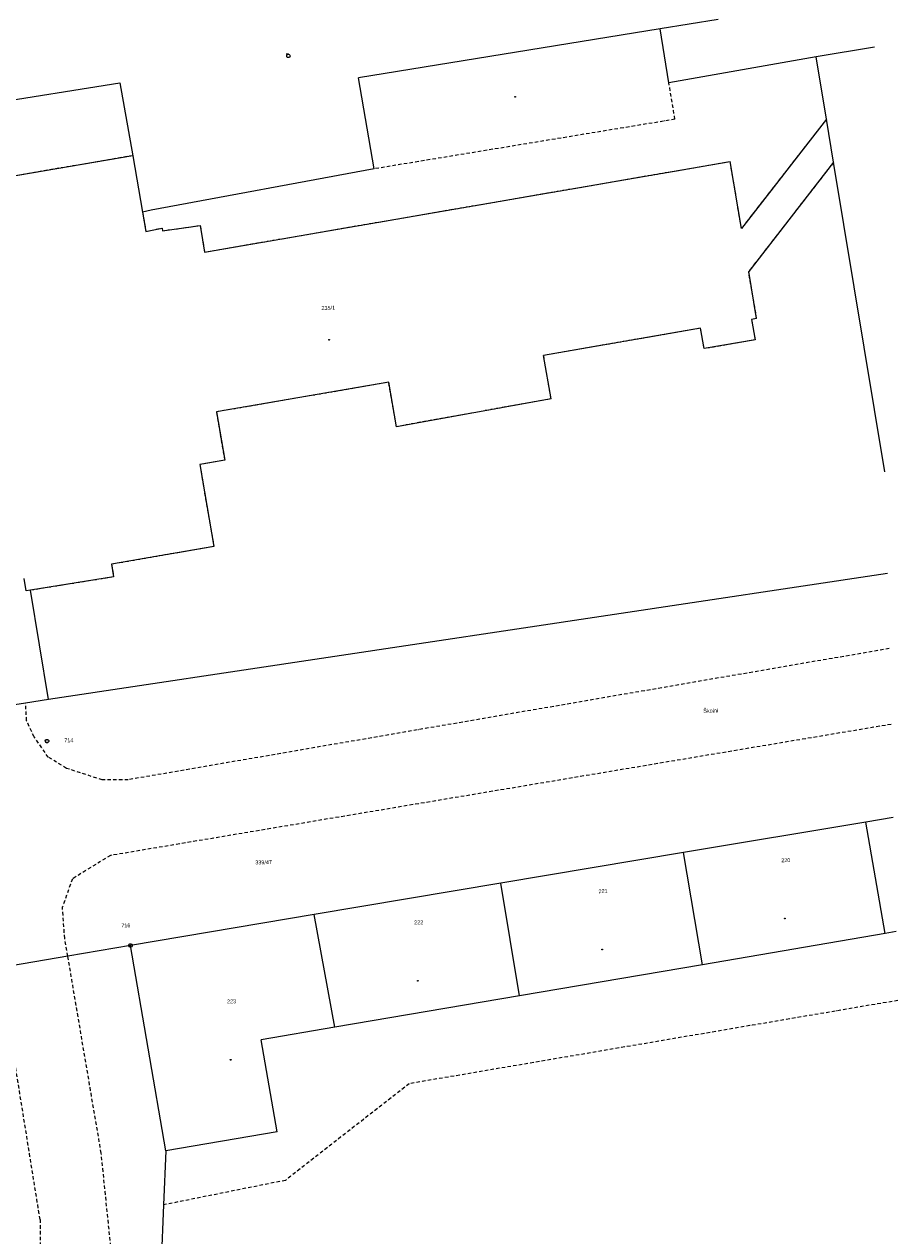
# Model space of a CAD drawing. Header units: millimetres. Extents: x -211955 to 157391, y -241491 to 94238.
# Tile 133 of 138: x 78984 to 154686, y -130745 to -25766. Entities that reach past the tile are written whole.
import ezdxf

# ---------------------------------------------------------------- set-up
doc = ezdxf.new("R2010")
doc.units = ezdxf.units.MM
doc.linetypes.add('Cerchovana_1', pattern=[500, 300, -100, 0, -100])
doc.layers.add('XR$1$PODKLAD_1', color=7, linetype='Continuous', lineweight=25)

# ---------------------------------------------------------------- blocks, each defined once
blk = doc.blocks.new('1$0100')
at = {"layer": 'XR$1$PODKLAD_1', "color": 7, "lineweight": 25}
blk.add_line((-50, 0), (50, 0), dxfattribs=at)
blk.add_lwpolyline([(190, 720), (530, 530), (720, 190), (720, -200), (530, -540), (190, -730), (-200, -730), (-540, -540), (-730, -200), (-730, 190), (-540, 530), (-200, 720), (190, 720)], close=True, dxfattribs=at)
blk = doc.blocks.new('3$0400')
at = {"layer": 'XR$1$PODKLAD_1', "color": 7, "lineweight": 25}
blk.add_lwpolyline([(0, 0), (-380, 100), (-650, 370), (-750, 740), (-650, 1110), (-380, 1380), (-10, 1480), (360, 1380), (630, 1110), (730, 730), (630, 350), (360, 80), (-20, -20), (980, -20)], dxfattribs=at)
blk = doc.blocks.new('4$0200')
at = {"layer": 'XR$1$PODKLAD_1', "color": 7, "lineweight": 25}
blk.add_lwpolyline([(90, 150), (180, 0), (90, -150), (-90, -150), (-180, 0), (-90, 150), (90, 150)], close=True, dxfattribs=at)
blk = doc.blocks.new('$280')
at = {"layer": 'XR$1$PODKLAD_1', "color": 7, "lineweight": 25}
blk.add_lwpolyline([(0, 170), (100, 150), (150, 60), (170, 0), (150, -90), (70, -160), (0, -170), (-90, -140), (-150, -80), (-170, 0), (-150, 90), (-70, 160), (0, 170)], close=True, dxfattribs=at)

msp = doc.modelspace()

# ---------------------------------------------------------------- linework, layer by layer
at = {"layer": 'XR$1$PODKLAD_1', "color": 126, "linetype": 'Continuous', "lineweight": 13}
for p, q in [((134102.303, -26171.914), (107957.389, -30399.106)), ((139124.029, -25359.527), (134102.303, -26171.914)), ((134856.192, -30844.959), (134102.303, -26171.914)), ((152675.955, -27740.598), (147605.217, -28594.19)), ((152675.955, -27740.598), (147605.217, -28594.19)), ((147605.217, -28594.19), (134856.192, -30844.959)), ((148497.07, -34004.097), (147605.217, -28594.19)), ((148497.07, -34004.097), (147605.217, -28594.19)), ((109299.936, -38298.787), (107957.389, -30399.106)), ((148497.07, -34004.097), (141134.796, -43455.972)), ((149117.884, -37730.099), (148497.07, -34004.097)), ((149117.884, -37730.099), (148497.07, -34004.097)), ((149117.884, -37730.099), (148497.07, -34004.097)), ((88395.976, -37156.911), (89234.949, -42037.948)), ((88395.976, -37156.911), (89234.949, -42037.948)), ((94620.947, -45507.968), (140163.478, -37657.882)), ((141134.796, -43455.972), (140163.478, -37657.882)), ((149117.884, -37730.099), (141765.85, -47191.727)), ((153571.31, -64539.707), (149117.884, -37730.099)), ((153571.31, -64539.707), (149117.884, -37730.099)), ((109299.936, -38298.787), (89981.565, -41889.744)), ((89981.565, -41889.744), (89234.949, -42037.948)), ((89234.949, -42037.948), (89525.982, -43721.367)), ((142455.16, -51266.166), (141765.85, -47191.727)), ((142455.16, -51266.166), (142006.996, -51347.091)), ((137594.117, -52104.653), (123997.532, -54466.071)), ((124649.067, -58221.334), (123997.532, -54466.071)), ((110570.168, -56793.363), (95638.115, -59357.324)), ((111233.889, -60638.356), (110570.168, -56793.363)), ((124649.067, -58221.334), (111233.889, -60638.356)), ((153786.089, -73367.095), (81089.988, -84278.562)), ((86556.618, -72562.126), (86733.33, -73658.152)), ((86733.33, -73658.152), (79539.303, -74813.48)), ((81089.988, -84278.562), (79539.303, -74813.48)), ((79106.9, -84586.889), (73178.12, -85531.378)), ((81089.988, -84278.562), (79106.9, -84586.889)), ((151919.269, -94898.873), (136118.933, -97543.979)), ((151919.269, -94898.873), (136118.933, -97543.979)), ((154300.292, -94500.84), (151919.269, -94898.873)), ((154300.292, -94500.84), (151919.269, -94898.873)), ((153594.539, -104550.98), (151919.269, -94898.873)), ((153594.539, -104550.98), (151919.269, -94898.873)), ((153594.539, -104550.98), (151919.269, -94898.873)), ((136118.933, -97543.979), (120288.849, -100199.811)), ((136118.933, -97543.979), (120288.849, -100199.811)), ((137755.675, -107257.041), (136118.933, -97543.979)), ((137755.675, -107257.041), (136118.933, -97543.979)), ((137755.675, -107257.041), (136118.933, -97543.979)), ((120288.849, -100199.811), (104120.082, -102913.898)), ((120288.849, -100199.811), (104120.082, -102913.898)), ((121916.567, -109953.104), (120288.849, -100199.811)), ((121916.567, -109953.104), (120288.849, -100199.811)), ((121916.567, -109953.104), (120288.849, -100199.811)), ((104120.082, -102913.898), (88190.514, -105592.156)), ((104120.082, -102913.898), (88190.514, -105592.156)), ((105898.242, -112683.537), (104120.082, -102913.898)), ((105898.242, -112683.537), (104120.082, -102913.898)), ((105898.242, -112683.537), (104120.082, -102913.898)), ((153594.539, -104550.98), (137755.675, -107257.041)), ((153594.539, -104550.98), (137755.675, -107257.041)), ((154540.853, -104387.914), (153594.539, -104550.98)), ((154540.853, -104387.914), (153594.539, -104550.98)), ((88190.514, -105592.156), (82761.585, -106524.484)), ((91253.914, -123372.904), (88190.514, -105592.156)), ((91253.914, -123372.904), (88190.514, -105592.156)), ((82761.585, -106524.484), (76844.504, -107538.709)), ((137755.675, -107257.041), (121916.567, -109953.104)), ((137755.675, -107257.041), (121916.567, -109953.104)), ((121916.567, -109953.104), (105898.242, -112683.537)), ((121916.567, -109953.104), (105898.242, -112683.537)), ((105898.242, -112683.537), (99522.756, -113768.934)), ((105898.242, -112683.537), (99522.756, -113768.934)), ((100897.24, -121747.862), (99522.756, -113768.934)), ((100897.24, -121747.862), (99522.756, -113768.934)), ((100897.24, -121747.862), (91253.914, -123372.904)), ((100897.24, -121747.862), (91253.914, -123372.904)), ((91253.914, -123372.904), (91058.084, -128069.057)), ((91058.084, -128069.057), (90806.333, -134166.984))]:
    msp.add_line(p, q, dxfattribs=at)
at = {"layer": 'XR$1$PODKLAD_1', "color": 126, "linetype": 'Cerchovana_1', "lineweight": 13}
for p, q in [((135373.168, -34003.319), (134856.192, -30844.959)), ((135373.168, -34003.319), (109299.936, -38298.787)), ((148497.07, -34004.097), (141134.796, -43455.972)), ((94620.947, -45507.968), (140163.478, -37657.882)), ((141134.796, -43455.972), (140163.478, -37657.882)), ((149117.884, -37730.099), (141765.85, -47191.727)), ((89234.949, -42037.948), (89525.982, -43721.367)), ((142455.16, -51266.166), (141765.85, -47191.727)), ((142455.16, -51266.166), (142006.996, -51347.091)), ((137594.117, -52104.653), (123997.532, -54466.071)), ((124649.067, -58221.334), (123997.532, -54466.071)), ((110570.168, -56793.363), (95638.115, -59357.324)), ((111233.889, -60638.356), (110570.168, -56793.363)), ((124649.067, -58221.334), (111233.889, -60638.356)), ((86556.618, -72562.126), (86733.33, -73658.152)), ((86733.33, -73658.152), (79539.303, -74813.48)), ((153944.193, -79865.172), (87991.181, -91232.756)), ((79194.101, -86115.22), (79106.9, -84586.889)), ((79838.46, -87519.962), (79194.101, -86115.22)), ((154103.999, -86433.228), (86460.272, -97791.934)), ((81071.647, -89280.488), (79838.46, -87519.962)), ((82645.513, -90242.49), (81071.647, -89280.488)), ((85750.871, -91247.253), (82645.513, -90242.49)), ((87991.181, -91232.756), (85750.871, -91247.253)), ((86460.272, -97791.934), (83158.451, -99812.845)), ((83158.451, -99812.845), (82297.586, -102254.507)), ((82493.952, -104980.537), (82297.586, -102254.507)), ((82761.585, -106524.484), (82493.952, -104980.537)), ((85657.76, -123599.09), (82761.585, -106524.484)), ((80355.582, -129329.754), (76959.799, -108166.09)), ((154686.065, -110356.148), (112348.96, -117568.077)), ((112348.96, -117568.077), (101619.459, -125941.535)), ((86536.259, -132160.255), (85657.76, -123599.09)), ((101619.459, -125941.535), (91058.084, -128069.057)), ((80355.582, -129329.754), (80405.956, -135100.236))]:
    msp.add_line(p, q, dxfattribs=at)
at = {"layer": 'XR$1$PODKLAD_1', "color": 126, "linetype": 'Continuous', "lineweight": 13}
for points in [[(75643.692, -32695.774), (87272.051, -30842.381), (88395.976, -37156.911)], [(88395.976, -37156.911), (75206.838, -39408.386), (76073.102, -44588.848)], [(89525.982, -43721.367), (89933.915, -43631.418), (90949.235, -43426.661), (90975.067, -43666.104), (94224.616, -43196.924), (94620.947, -45507.968)], [(142006.996, -51347.091), (142320.212, -53119.997), (137907.333, -53877.559), (137594.117, -52104.653)], [(95638.115, -59357.324), (96360.334, -63550.998), (94198.76, -63923.685)], [(94198.76, -63923.685), (95411.637, -71016.282), (86556.618, -72562.126)], [(79539.303, -74813.48), (79160.632, -74872.708), (78984.163, -73786.679)], [(79539.303, -74813.48), (79160.632, -74872.708), (78984.163, -73786.679)]]:
    msp.add_lwpolyline(points, dxfattribs=at)
at = {"layer": 'XR$1$PODKLAD_1', "color": 126, "linetype": 'Cerchovana_1', "lineweight": 13}
for points in [[(88395.976, -37156.911), (75206.838, -39408.386), (76073.102, -44588.848)], [(89525.982, -43721.367), (89933.915, -43631.418), (90949.235, -43426.661), (90975.067, -43666.104), (94224.616, -43196.924), (94620.947, -45507.968)], [(142006.996, -51347.091), (142320.212, -53119.997), (137907.333, -53877.559), (137594.117, -52104.653)], [(95638.115, -59357.324), (96360.334, -63550.998), (94198.76, -63923.685)], [(94198.76, -63923.685), (95411.637, -71016.282), (86556.618, -72562.126)]]:
    msp.add_lwpolyline(points, dxfattribs=at)

# ---------------------------------------------------------------- block references
at = {"layer": 'XR$1$PODKLAD_1', "color": 7, "linetype": 'Continuous', "lineweight": 25, "xscale": 0.2, "yscale": 0.2, "rotation": 181.3937829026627}
for name, p in [('3$0400', (101876.147, -28366.423)), ('4$0200', (121531.547, -32049.42)), ('$280', (105398.998, -53108.054)), ('1$0100', (80957.618, -87882.848)), ('$280', (144900.616, -103262.067)), ('1$0100', (88190.514, -105592.156)), ('$280', (129071.019, -105937.893)), ('$280', (113092.195, -108647.359)), ('$280', (96873.929, -115493.873))]:
    msp.add_blockref(name, p, dxfattribs=at)

# ---------------------------------------------------------------- texts
at = {"layer": 'XR$1$PODKLAD_1', "color": 126, "linetype": 'Continuous', "lineweight": 35, "char_height": 340, "rotation": 1.3937829}
for s, insert, width, attachment_point in [('\\W0.91;235/1', (105335.934, -50516.155), 1530.9338, 8), ('\\W0.91;Školní', (137833.926, -85436.015), 1825.81671, 7), ('\\W0.91;714', (83242.745, -87804.575), 941.16797, 6), ('\\W0.91;339/47', (99012.01, -98574.195), 1825.81671, 7), ('\\W0.91;220', (144981.792, -98375.981), 941.16797, 8), ('\\W0.91;221', (129152.195, -101051.807), 941.16797, 8), ('\\W0.91;716', (88184.469, -103849.121), 941.16797, 6), ('\\W0.91;222', (113173.372, -103761.272), 941.16797, 8), ('\\W0.91;223', (96955.106, -110607.786), 941.16797, 8)]:
    msp.add_mtext(s, dxfattribs=dict(at, insert=insert, width=width, attachment_point=attachment_point))

doc.saveas('drawing.dxf')
